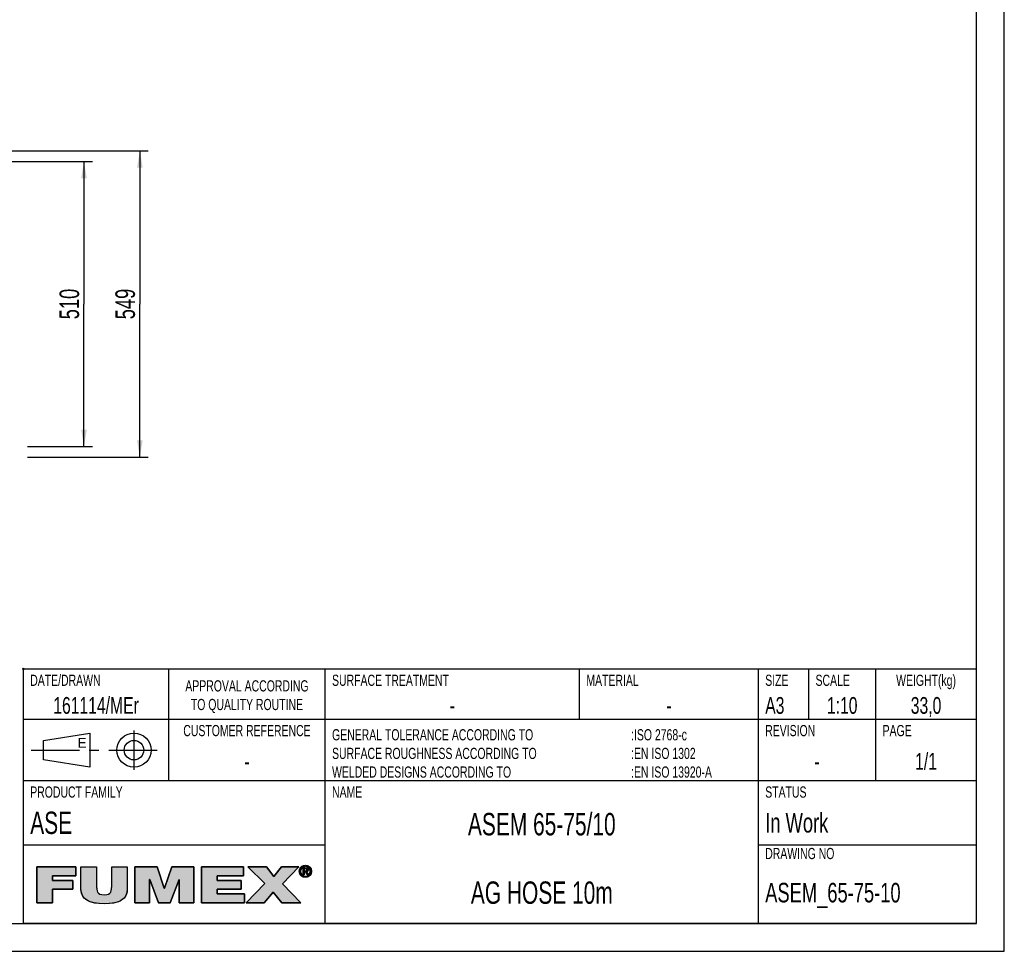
# Model space of a CAD drawing. Extents: x 0 to 420, y 0 to 297.
# Tile 8 of 15: x 244 to 420, y 0 to 167. Entities that reach past the tile are written whole.
import ezdxf

# ---------------------------------------------------------------- set-up
doc = ezdxf.new("R2010")
doc.units = 0
doc.header["$LTSCALE"] = 23.1
doc.linetypes.add('CENTER', pattern=[0.6, 0.375, -0.075, 0.075, -0.075])
doc.layers.get('0').update_dxf_attribs({"linetype": 'CONTINUOUS'})
for name, color, linetype in [('110536_DXF_DIMENSION', 7, 'CONTINUOUS'), ('ASEM_65-75-10_DXF_DIMENSIO', 7, 'CONTINUOUS'), ('ASEM_65-75-10_DXF_FORMAT', 7, 'CONTINUOUS'), ('ASEM_65-75-1DXF_CONTINUOUS', 7, 'CONTINUOUS')]:
    doc.layers.add(name, color=color, linetype=linetype)
doc.styles.get("Standard").update_dxf_attribs({"font": 'txt', "width": 0.7})
doc.styles.add('TEXTSTYLE_2', font='txt', dxfattribs={"width": 0.7})
doc.styles.add('TEXTSTYLE_3', font='txt')
doc.dimstyles.new('DIMSTYLE_1', dxfattribs={"dimtxt": 3.5, "dimasz": 3, "dimexe": 1.5, "dimexo": 1, "dimgap": 0.875, "dimtad": 1, "dimdec": 0, "dimlfac": 10, "dimtxsty": 'STANDARD', "dimblk": '_ARROW_FILLED', "dimblk1": '_ARROW_FILLED', "dimblk2": '_ARROW_FILLED', "dimcen": 0.09, "dimazin": 3, "dimtp": 0.8, "dimtm": 0.8, "dimtfac": 1, "dimtdec": 0, "dimtofl": 0, "dimtmove": 0, "dimatfit": 3, "dimtolj": 1})
doc.dimstyles.new('DIMSTYLE_2', dxfattribs={"dimtxt": 3.5, "dimasz": 3, "dimexe": 1.5, "dimexo": 1, "dimgap": 0.875, "dimtad": 1, "dimdec": 3, "dimlfac": 10, "dimtxsty": 'STANDARD', "dimblk": '_ARROW_FILLED', "dimblk1": '_ARROW_FILLED', "dimblk2": '_ARROW_FILLED', "dimcen": 0.09, "dimazin": 3, "dimtp": 0.8, "dimtm": 0.8, "dimtfac": 1, "dimtdec": 3, "dimtofl": 0, "dimtmove": 0, "dimatfit": 3, "dimtolj": 1})

# ---------------------------------------------------------------- blocks, each defined once
blk = doc.blocks.new('BLOCK_2_BL1', base_point=(271.47, 11.94))
at = {"layer": 'ASEM_65-75-10_DXF_FORMAT', "linetype": 'CONTINUOUS'}
for points in [[(249.69, 8.65), (246.89, 8.65), (246.89, 15.14), (253.91, 15.14), (253.91, 13.48), (249.69, 13.48), (249.69, 12.67), (253.32, 12.67), (253.32, 11.12), (249.69, 11.12)], [(263.1, 15.14), (263.1, 11.16), (263.06, 10.66), (262.95, 10.23), (262.77, 9.85), (262.52, 9.52), (262.19, 9.24), (261.79, 8.99), (261.28, 8.79), (260.65, 8.63), (259.88, 8.53), (258.96, 8.5), (258.04, 8.53), (257.27, 8.63), (256.64, 8.79), (256.13, 8.99), (255.72, 9.24), (255.39, 9.53), (255.14, 9.86), (254.96, 10.23), (254.85, 10.66), (254.81, 11.16), (254.81, 15.14), (257.61, 15.14), (257.61, 11.61), (257.62, 11.18), (257.68, 10.85), (257.79, 10.6), (257.96, 10.4), (258.19, 10.25), (258.53, 10.15), (258.97, 10.11), (259.41, 10.15), (259.73, 10.25), (259.97, 10.4), (260.13, 10.6), (260.23, 10.86), (260.29, 11.19), (260.3, 11.61), (260.3, 15.14)], [(267.08, 8.65), (264.43, 8.65), (264.43, 15.14), (268.41, 15.14), (269.71, 11.32), (269.74, 11.32), (271.04, 15.14), (275.02, 15.14), (275.02, 8.65), (272.37, 8.65), (272.37, 12.82), (272.35, 12.82), (270.77, 8.65), (268.68, 8.65), (267.1, 12.82), (267.08, 12.82)], [(284.04, 8.65), (276.37, 8.65), (276.37, 15.14), (283.9, 15.14), (283.9, 13.48), (279.17, 13.48), (279.17, 12.67), (283.46, 12.67), (283.46, 11.12), (279.17, 11.12), (279.17, 10.31), (284.04, 10.31)], [(287.6, 8.65), (284.39, 8.65), (287.68, 12.11), (284.68, 15.14), (287.97, 15.14), (289.34, 13.38), (290.69, 15.14), (293.8, 15.14), (290.89, 12.09), (294.13, 8.65), (290.76, 8.65), (289.2, 10.59)], [(294.32, 14.93), (294.24, 14.82), (294.17, 14.71), (294.13, 14.58), (294.1, 14.45), (294.09, 14.31), (293.88, 14.15), (293.87, 14.31), (293.88, 14.48), (293.92, 14.63), (293.98, 14.78), (294.06, 14.92), (294.36, 14.97)], [(294.1, 14.17), (294.13, 14.04), (294.17, 13.91), (294.24, 13.8), (294.32, 13.7), (294.16, 13.58), (294.06, 13.71), (293.98, 13.84), (293.92, 13.99), (293.88, 14.15), (294.09, 14.31)], [(294.47, 15.06), (294.36, 14.97), (294.06, 14.92), (294.16, 15.04), (294.58, 15.12)], [(294.7, 15.17), (294.58, 15.12), (294.16, 15.04), (294.27, 15.15), (294.83, 15.2)], [(294.96, 15.21), (294.83, 15.2), (294.27, 15.15), (294.34, 15.2), (295.44, 15.28), (295.58, 15.2), (295.65, 15.15), (295.76, 15.04), (295.86, 14.92), (295.94, 14.78), (296, 14.63), (296.04, 14.48), (296.05, 14.31), (296.04, 14.15), (296, 13.99), (295.94, 13.84), (295.86, 13.71), (295.76, 13.58), (295.65, 13.47), (295.58, 13.42), (295.44, 13.34), (295.29, 13.28), (295.13, 13.25), (294.8, 13.25), (294.64, 13.28), (294.48, 13.34), (294.41, 13.38), (294.96, 13.42), (295.1, 13.43), (295.22, 13.45), (295.35, 13.5), (295.46, 13.57), (295.56, 13.65), (295.6, 13.7), (295.68, 13.8), (295.75, 13.91), (295.79, 14.04), (295.82, 14.17), (295.83, 14.31), (295.82, 14.45), (295.79, 14.58), (295.75, 14.71), (295.68, 14.82), (295.6, 14.93), (295.56, 14.97), (295.46, 15.05), (295.34, 15.12), (295.22, 15.17), (295.1, 15.2)], [(294.96, 15.39), (295.13, 15.37), (295.29, 15.34), (295.44, 15.28), (294.34, 15.2), (294.48, 15.28), (294.64, 15.34), (294.8, 15.37)], [(294.74, 14.77), (294.55, 13.69), (294.55, 14.93), (295.02, 14.93), (295.02, 14.93), (295.13, 14.92), (295.21, 14.91), (295.28, 14.89), (295.33, 14.86), (295.38, 14.82), (295.4, 14.8), (295.41, 14.77), (295.44, 14.72), (295.45, 14.66), (295.46, 14.58), (295.45, 14.5), (295.43, 14.44), (295.41, 14.39), (295.09, 14.39), (295.13, 14.4), (295.16, 14.41), (295.19, 14.43), (295.21, 14.44), (295.23, 14.46), (295.24, 14.49), (295.25, 14.52), (295.26, 14.55), (295.26, 14.59), (295.26, 14.62), (295.25, 14.65), (295.24, 14.68), (295.23, 14.7), (295.21, 14.72), (295.18, 14.73), (295.15, 14.75), (295.12, 14.76), (295.08, 14.77), (295.03, 14.77), (294.99, 14.77), (294.86, 14.77)], [(294.96, 14.39), (294.98, 14.39), (295.04, 14.39), (295.09, 14.39), (295.41, 14.39), (294.74, 14.23), (294.74, 13.69), (294.55, 13.69), (294.74, 14.77), (294.74, 14.58), (294.74, 14.39), (294.85, 14.39)], [(295.14, 14.24), (295.49, 13.69), (295.28, 13.69), (294.95, 14.23), (294.74, 14.23), (295.41, 14.39), (295.37, 14.34), (295.33, 14.3), (295.27, 14.27), (295.21, 14.25)], [(294.36, 13.65), (294.46, 13.57), (294.27, 13.47), (294.16, 13.58), (294.32, 13.7)], [(294.58, 13.5), (294.7, 13.45), (294.41, 13.38), (294.27, 13.47), (294.46, 13.57)]]:
    blk.add_hatch(color=7, dxfattribs=at).paths.add_polyline_path(points)
at = {"layer": 'ASEM_65-75-10_DXF_FORMAT', "color": 7, "linetype": 'CONTINUOUS'}
for p, q in [((253.91, 15.14), (246.89, 15.14)), ((246.89, 15.14), (246.89, 8.65)), ((253.91, 15.14), (246.89, 15.14)), ((246.89, 15.14), (246.89, 8.65)), ((253.91, 13.48), (253.91, 15.14)), ((253.91, 13.48), (253.91, 15.14)), ((268.41, 15.14), (264.43, 15.14)), ((264.43, 15.14), (264.43, 8.65)), ((268.41, 15.14), (264.43, 15.14)), ((264.43, 15.14), (264.43, 8.65)), ((269.71, 11.32), (268.41, 15.14)), ((269.71, 11.32), (268.41, 15.14)), ((271.04, 15.14), (269.74, 11.32)), ((271.04, 15.14), (269.74, 11.32)), ((275.02, 15.14), (271.04, 15.14)), ((275.02, 15.14), (271.04, 15.14)), ((275.02, 8.65), (275.02, 15.14)), ((275.02, 8.65), (275.02, 15.14)), ((283.9, 15.14), (276.37, 15.14)), ((276.37, 15.14), (276.37, 8.65)), ((283.9, 15.14), (276.37, 15.14)), ((276.37, 15.14), (276.37, 8.65)), ((283.9, 13.48), (283.9, 15.14)), ((283.9, 13.48), (283.9, 15.14)), ((287.97, 15.14), (284.68, 15.14)), ((284.68, 15.14), (287.68, 12.11)), ((287.97, 15.14), (284.68, 15.14)), ((284.68, 15.14), (287.68, 12.11)), ((289.34, 13.38), (287.97, 15.14)), ((289.34, 13.38), (287.97, 15.14)), ((290.69, 15.14), (289.34, 13.38)), ((290.69, 15.14), (289.34, 13.38)), ((293.8, 15.14), (290.69, 15.14)), ((293.8, 15.14), (290.69, 15.14)), ((290.89, 12.09), (293.8, 15.14)), ((290.89, 12.09), (293.8, 15.14)), ((249.69, 12.67), (249.69, 13.48)), ((249.69, 13.48), (253.91, 13.48)), ((249.69, 12.67), (249.69, 13.48)), ((249.69, 13.48), (253.91, 13.48)), ((253.32, 12.67), (249.69, 12.67)), ((253.32, 12.67), (249.69, 12.67)), ((253.32, 11.12), (253.32, 12.67)), ((253.32, 11.12), (253.32, 12.67)), ((267.08, 8.65), (267.08, 12.82)), ((267.08, 12.82), (267.1, 12.82)), ((267.08, 8.65), (267.08, 12.82)), ((267.08, 12.82), (267.1, 12.82)), ((267.1, 12.82), (268.68, 8.65)), ((267.1, 12.82), (268.68, 8.65)), ((270.77, 8.65), (272.35, 12.82)), ((270.77, 8.65), (272.35, 12.82)), ((272.35, 12.82), (272.37, 12.82)), ((272.35, 12.82), (272.37, 12.82)), ((272.37, 12.82), (272.37, 8.65)), ((272.37, 12.82), (272.37, 8.65)), ((279.17, 12.67), (279.17, 13.48)), ((279.17, 13.48), (283.9, 13.48)), ((279.17, 12.67), (279.17, 13.48)), ((279.17, 13.48), (283.9, 13.48)), ((283.46, 12.67), (279.17, 12.67)), ((283.46, 12.67), (279.17, 12.67)), ((283.46, 11.12), (283.46, 12.67)), ((283.46, 11.12), (283.46, 12.67)), ((249.69, 8.65), (249.69, 11.12)), ((249.69, 11.12), (253.32, 11.12)), ((249.69, 8.65), (249.69, 11.12)), ((249.69, 11.12), (253.32, 11.12)), ((269.74, 11.32), (269.71, 11.32)), ((269.74, 11.32), (269.71, 11.32)), ((279.17, 10.31), (279.17, 11.12)), ((279.17, 11.12), (283.46, 11.12)), ((279.17, 10.31), (279.17, 11.12)), ((279.17, 11.12), (283.46, 11.12)), ((287.68, 12.11), (284.39, 8.65)), ((287.68, 12.11), (284.39, 8.65)), ((287.6, 8.65), (289.2, 10.59)), ((287.6, 8.65), (289.2, 10.59)), ((289.2, 10.59), (290.76, 8.65)), ((289.2, 10.59), (290.76, 8.65)), ((294.13, 8.65), (290.89, 12.09)), ((294.13, 8.65), (290.89, 12.09)), ((284.04, 10.31), (279.17, 10.31)), ((284.04, 10.31), (279.17, 10.31)), ((284.04, 8.65), (284.04, 10.31)), ((284.04, 8.65), (284.04, 10.31)), ((246.89, 8.65), (249.69, 8.65)), ((246.89, 8.65), (249.69, 8.65)), ((264.43, 8.65), (267.08, 8.65)), ((264.43, 8.65), (267.08, 8.65)), ((268.68, 8.65), (270.77, 8.65)), ((268.68, 8.65), (270.77, 8.65)), ((272.37, 8.65), (275.02, 8.65)), ((272.37, 8.65), (275.02, 8.65)), ((276.37, 8.65), (284.04, 8.65)), ((276.37, 8.65), (284.04, 8.65)), ((284.39, 8.65), (287.6, 8.65)), ((284.39, 8.65), (287.6, 8.65)), ((290.76, 8.65), (294.13, 8.65)), ((290.76, 8.65), (294.13, 8.65))]:
    blk.add_line(p, q, dxfattribs=at)
for points in [[(249.69, 8.65), (246.89, 8.65), (246.89, 15.14), (253.91, 15.14), (253.91, 13.48), (249.69, 13.48), (249.69, 12.67), (253.32, 12.67), (253.32, 11.12), (249.69, 11.12), (249.69, 8.65)], [(263.1, 15.14), (263.1, 11.16), (263.06, 10.66), (262.95, 10.23), (262.77, 9.85), (262.52, 9.52), (262.19, 9.24), (261.79, 8.99), (261.28, 8.79), (260.65, 8.63), (259.88, 8.53), (258.96, 8.5), (258.04, 8.53), (257.27, 8.63), (256.64, 8.79), (256.13, 8.99), (255.72, 9.24), (255.39, 9.53), (255.14, 9.86), (254.96, 10.23), (254.85, 10.66), (254.81, 11.16), (254.81, 15.14), (257.61, 15.14), (257.61, 11.61), (257.62, 11.18), (257.68, 10.85), (257.79, 10.6), (257.96, 10.4), (258.19, 10.25), (258.53, 10.15), (258.97, 10.11), (259.41, 10.15), (259.73, 10.25), (259.97, 10.4), (260.13, 10.6), (260.23, 10.86), (260.29, 11.19), (260.3, 11.61), (260.3, 15.14), (263.1, 15.14)], [(267.08, 8.65), (264.43, 8.65), (264.43, 15.14), (268.41, 15.14), (269.71, 11.32), (269.74, 11.32), (271.04, 15.14), (275.02, 15.14), (275.02, 8.65), (272.37, 8.65), (272.37, 12.82), (272.35, 12.82), (270.77, 8.65), (268.68, 8.65), (267.1, 12.82), (267.08, 12.82), (267.08, 8.65)], [(284.04, 8.65), (276.37, 8.65), (276.37, 15.14), (283.9, 15.14), (283.9, 13.48), (279.17, 13.48), (279.17, 12.67), (283.46, 12.67), (283.46, 11.12), (279.17, 11.12), (279.17, 10.31), (284.04, 10.31), (284.04, 8.65)], [(287.6, 8.65), (284.39, 8.65), (287.68, 12.11), (284.68, 15.14), (287.97, 15.14), (289.34, 13.38), (290.69, 15.14), (293.8, 15.14), (290.89, 12.09), (294.13, 8.65), (290.76, 8.65), (289.2, 10.59), (287.6, 8.65)], [(294.32, 14.93), (294.24, 14.82), (294.17, 14.71), (294.13, 14.58), (294.1, 14.45), (294.09, 14.31), (293.88, 14.15), (293.87, 14.31), (293.88, 14.48), (293.92, 14.63), (293.98, 14.78), (294.06, 14.92), (294.36, 14.97), (294.32, 14.93)], [(294.1, 14.17), (294.13, 14.04), (294.17, 13.91), (294.24, 13.8), (294.32, 13.7), (294.16, 13.58), (294.06, 13.71), (293.98, 13.84), (293.92, 13.99), (293.88, 14.15), (294.09, 14.31), (294.1, 14.17)], [(294.47, 15.06), (294.36, 14.97), (294.06, 14.92), (294.16, 15.04), (294.58, 15.12), (294.47, 15.06)], [(294.7, 15.17), (294.58, 15.12), (294.16, 15.04), (294.27, 15.15), (294.83, 15.2), (294.7, 15.17)], [(294.96, 15.21), (294.83, 15.2), (294.27, 15.15), (294.34, 15.2), (295.44, 15.28), (295.58, 15.2), (295.65, 15.15), (295.76, 15.04), (295.86, 14.92), (295.94, 14.78), (296, 14.63), (296.04, 14.48), (296.05, 14.31), (296.04, 14.15), (296, 13.99), (295.94, 13.84), (295.86, 13.71), (295.76, 13.58), (295.65, 13.47), (295.58, 13.42), (295.44, 13.34), (295.29, 13.28), (295.13, 13.25), (294.8, 13.25), (294.64, 13.28), (294.48, 13.34), (294.41, 13.38), (294.96, 13.42), (295.1, 13.43), (295.22, 13.45), (295.35, 13.5), (295.46, 13.57), (295.56, 13.65), (295.6, 13.7), (295.68, 13.8), (295.75, 13.91), (295.79, 14.04), (295.82, 14.17), (295.83, 14.31), (295.82, 14.45), (295.79, 14.58), (295.75, 14.71), (295.68, 14.82), (295.6, 14.93), (295.56, 14.97), (295.46, 15.05), (295.34, 15.12), (295.22, 15.17), (295.1, 15.2), (294.96, 15.21)], [(294.96, 15.39), (295.13, 15.37), (295.29, 15.34), (295.44, 15.28), (294.34, 15.2), (294.48, 15.28), (294.64, 15.34), (294.8, 15.37), (294.96, 15.39)], [(294.74, 14.77), (294.55, 13.69), (294.55, 14.93), (295.02, 14.93), (295.02, 14.93), (295.13, 14.92), (295.21, 14.91), (295.28, 14.89), (295.33, 14.86), (295.38, 14.82), (295.4, 14.8), (295.41, 14.77), (295.44, 14.72), (295.45, 14.66), (295.46, 14.58), (295.45, 14.5), (295.43, 14.44), (295.41, 14.39), (295.09, 14.39), (295.13, 14.4), (295.16, 14.41), (295.19, 14.43), (295.21, 14.44), (295.23, 14.46), (295.24, 14.49), (295.25, 14.52), (295.26, 14.55), (295.26, 14.59), (295.26, 14.62), (295.25, 14.65), (295.24, 14.68), (295.23, 14.7), (295.21, 14.72), (295.18, 14.73), (295.15, 14.75), (295.12, 14.76), (295.08, 14.77), (295.03, 14.77), (294.99, 14.77), (294.86, 14.77), (294.74, 14.77)], [(294.96, 14.39), (294.98, 14.39), (295.04, 14.39), (295.09, 14.39), (295.41, 14.39), (294.74, 14.23), (294.74, 13.69), (294.55, 13.69), (294.74, 14.77), (294.74, 14.58), (294.74, 14.39), (294.85, 14.39), (294.96, 14.39)], [(295.14, 14.24), (295.49, 13.69), (295.28, 13.69), (294.95, 14.23), (294.74, 14.23), (295.41, 14.39), (295.37, 14.34), (295.33, 14.3), (295.27, 14.27), (295.21, 14.25), (295.14, 14.24)], [(294.36, 13.65), (294.46, 13.57), (294.27, 13.47), (294.16, 13.58), (294.32, 13.7), (294.36, 13.65)], [(294.58, 13.5), (294.7, 13.45), (294.41, 13.38), (294.27, 13.47), (294.46, 13.57), (294.58, 13.5)]]:
    blk.add_lwpolyline(points, dxfattribs=at)
for points, knots in [([(263.1, 15.14), (263.1, 15.14), (260.3, 15.14), (260.3, 15.14), (260.3, 15.14), (260.3, 11.61), (260.3, 11.61), (260.3, 10.94), (260.3, 10.11), (258.97, 10.11), (257.61, 10.11), (257.61, 10.94), (257.61, 11.61), (257.61, 11.61), (257.61, 15.14), (257.61, 15.14), (257.61, 15.14), (254.81, 15.14), (254.81, 15.14), (254.81, 15.14), (254.81, 11.16), (254.81, 11.16), (254.81, 9.36), (256.19, 8.5), (258.96, 8.5), (261.74, 8.5), (263.1, 9.36), (263.1, 11.16), (263.1, 11.16), (263.1, 15.14), (263.1, 15.14)], [0, 0, 0, 0, 1, 1, 1, 2, 2, 2, 3, 3, 3, 4, 4, 4, 5, 5, 5, 6, 6, 6, 7, 7, 7, 8, 8, 8, 9, 9, 9, 10, 10, 10, 10]), ([(263.1, 15.14), (263.1, 15.14), (260.3, 15.14), (260.3, 15.14), (260.3, 15.14), (260.3, 11.61), (260.3, 11.61), (260.3, 10.94), (260.3, 10.11), (258.97, 10.11), (257.61, 10.11), (257.61, 10.94), (257.61, 11.61), (257.61, 11.61), (257.61, 15.14), (257.61, 15.14), (257.61, 15.14), (254.81, 15.14), (254.81, 15.14), (254.81, 15.14), (254.81, 11.16), (254.81, 11.16), (254.81, 9.36), (256.19, 8.5), (258.96, 8.5), (261.74, 8.5), (263.1, 9.36), (263.1, 11.16), (263.1, 11.16), (263.1, 15.14), (263.1, 15.14)], [0, 0, 0, 0, 1, 1, 1, 2, 2, 2, 3, 3, 3, 4, 4, 4, 5, 5, 5, 6, 6, 6, 7, 7, 7, 8, 8, 8, 9, 9, 9, 10, 10, 10, 10]), ([(294.96, 13.24), (295.55, 13.24), (296.05, 13.69), (296.05, 14.31), (296.05, 14.93), (295.55, 15.39), (294.96, 15.39), (294.37, 15.39), (293.87, 14.93), (293.87, 14.31), (293.87, 13.69), (294.37, 13.24), (294.96, 13.24)], [0, 0, 0, 0, 1, 1, 1, 2, 2, 2, 3, 3, 3, 4, 4, 4, 4]), ([(294.96, 13.24), (295.55, 13.24), (296.05, 13.69), (296.05, 14.31), (296.05, 14.93), (295.55, 15.39), (294.96, 15.39), (294.37, 15.39), (293.87, 14.93), (293.87, 14.31), (293.87, 13.69), (294.37, 13.24), (294.96, 13.24)], [0, 0, 0, 0, 1, 1, 1, 2, 2, 2, 3, 3, 3, 4, 4, 4, 4]), ([(294.09, 14.31), (294.09, 14.82), (294.47, 15.21), (294.96, 15.21), (295.45, 15.21), (295.83, 14.82), (295.83, 14.31), (295.83, 13.8), (295.45, 13.42), (294.96, 13.42), (294.47, 13.42), (294.09, 13.8), (294.09, 14.31)], [0, 0, 0, 0, 1, 1, 1, 2, 2, 2, 3, 3, 3, 4, 4, 4, 4]), ([(294.09, 14.31), (294.09, 14.82), (294.47, 15.21), (294.96, 15.21), (295.45, 15.21), (295.83, 14.82), (295.83, 14.31), (295.83, 13.8), (295.45, 13.42), (294.96, 13.42), (294.47, 13.42), (294.09, 13.8), (294.09, 14.31)], [0, 0, 0, 0, 1, 1, 1, 2, 2, 2, 3, 3, 3, 4, 4, 4, 4]), ([(294.74, 14.23), (294.74, 14.23), (294.95, 14.23), (294.95, 14.23), (294.95, 14.23), (295.28, 13.69), (295.28, 13.69), (295.28, 13.69), (295.49, 13.69), (295.49, 13.69), (295.49, 13.69), (295.14, 14.24), (295.14, 14.24), (295.32, 14.26), (295.46, 14.36), (295.46, 14.58), (295.46, 14.82), (295.31, 14.93), (295.02, 14.93), (295.02, 14.93), (294.55, 14.93), (294.55, 14.93), (294.55, 14.93), (294.55, 13.69), (294.55, 13.69), (294.55, 13.69), (294.74, 13.69), (294.74, 13.69), (294.74, 13.69), (294.74, 14.23), (294.74, 14.23)], [0, 0, 0, 0, 1, 1, 1, 2, 2, 2, 3, 3, 3, 4, 4, 4, 5, 5, 5, 6, 6, 6, 7, 7, 7, 8, 8, 8, 9, 9, 9, 10, 10, 10, 10]), ([(294.74, 14.23), (294.74, 14.23), (294.95, 14.23), (294.95, 14.23), (294.95, 14.23), (295.28, 13.69), (295.28, 13.69), (295.28, 13.69), (295.49, 13.69), (295.49, 13.69), (295.49, 13.69), (295.14, 14.24), (295.14, 14.24), (295.32, 14.26), (295.46, 14.36), (295.46, 14.58), (295.46, 14.82), (295.31, 14.93), (295.02, 14.93), (295.02, 14.93), (294.55, 14.93), (294.55, 14.93), (294.55, 14.93), (294.55, 13.69), (294.55, 13.69), (294.55, 13.69), (294.74, 13.69), (294.74, 13.69), (294.74, 13.69), (294.74, 14.23), (294.74, 14.23)], [0, 0, 0, 0, 1, 1, 1, 2, 2, 2, 3, 3, 3, 4, 4, 4, 5, 5, 5, 6, 6, 6, 7, 7, 7, 8, 8, 8, 9, 9, 9, 10, 10, 10, 10]), ([(294.74, 14.39), (294.74, 14.39), (294.74, 14.77), (294.74, 14.77), (294.74, 14.77), (294.99, 14.77), (294.99, 14.77), (295.12, 14.77), (295.26, 14.74), (295.26, 14.59), (295.26, 14.4), (295.12, 14.39), (294.96, 14.39), (294.96, 14.39), (294.74, 14.39), (294.74, 14.39)], [0, 0, 0, 0, 1, 1, 1, 2, 2, 2, 3, 3, 3, 4, 4, 4, 5, 5, 5, 5]), ([(294.74, 14.39), (294.74, 14.39), (294.74, 14.77), (294.74, 14.77), (294.74, 14.77), (294.99, 14.77), (294.99, 14.77), (295.12, 14.77), (295.26, 14.74), (295.26, 14.59), (295.26, 14.4), (295.12, 14.39), (294.96, 14.39), (294.96, 14.39), (294.74, 14.39), (294.74, 14.39)], [0, 0, 0, 0, 1, 1, 1, 2, 2, 2, 3, 3, 3, 4, 4, 4, 5, 5, 5, 5])]:
    blk.add_open_spline(points, degree=3, knots=knots, dxfattribs=at)
for points in [[(294.96, 13.42), (294.41, 13.38), (294.83, 13.43), (294.7, 13.45)], [(294.96, 13.24), (294.8, 13.25), (295.13, 13.25)]]:
    blk.add_solid(points, dxfattribs=at)
blk = doc.blocks.new('_ARROW_FILLED')
at = {"color": 0, "linetype": 'BYBLOCK'}
blk.add_solid([(0, 0), (-1, 0.167), (-1, -0.167)], dxfattribs=at)
blk = doc.blocks.new('*D1')
at = {"layer": 'ASEM_65-75-10_DXF_DIMENSIO', "color": 2, "linetype": 'CONTINUOUS'}
for p, q in [((235.66, 143.26), (266.84, 143.26)), ((265.34, 143.26), (265.34, 115.83)), ((265.34, 88.41), (265.34, 115.83)), ((235.66, 88.41), (241.24, 88.41)), ((245.24, 88.41), (266.84, 88.41))]:
    blk.add_line(p, q, dxfattribs=at)
at = {"layer": 'ASEM_65-75-10_DXF_DIMENSIO', "color": 2, "linetype": 'CONTINUOUS', "xscale": 3, "yscale": 3, "zscale": 3}
for p, rotation in [((265.34, 143.26), 90), ((265.34, 88.41), 270)]:
    blk.add_blockref('_ARROW_FILLED', p, dxfattribs=dict(at, rotation=rotation))
at = {"layer": 'ASEM_65-75-10_DXF_DIMENSIO', "color": 2, "linetype": 'CONTINUOUS', "insert": (260.96, 115.83), "char_height": 3.5, "width": 12, "attachment_point": 2, "rotation": 90}
blk.add_mtext('549', dxfattribs=at)
blk = doc.blocks.new('*D8')
at = {"layer": '110536_DXF_DIMENSION', "color": 2, "linetype": 'CONTINUOUS'}
for p, q in [((236.35, 141.33), (256.84, 141.33)), ((255.34, 141.33), (255.34, 115.83)), ((255.34, 90.33), (255.34, 115.83)), ((236.35, 90.33), (241.24, 90.33)), ((245.24, 90.33), (256.84, 90.33))]:
    blk.add_line(p, q, dxfattribs=at)
at = {"layer": '110536_DXF_DIMENSION', "color": 2, "linetype": 'CONTINUOUS', "xscale": 3, "yscale": 3, "zscale": 3}
for p, rotation in [((255.34, 141.33), 90), ((255.34, 90.33), 270)]:
    blk.add_blockref('_ARROW_FILLED', p, dxfattribs=dict(at, rotation=rotation))
at = {"layer": '110536_DXF_DIMENSION', "color": 2, "linetype": 'CONTINUOUS', "insert": (250.96, 115.83), "char_height": 3.5, "width": 10.875, "attachment_point": 2, "rotation": 90}
blk.add_mtext('510', dxfattribs=at)
blk = doc.blocks.new('VYPLACERING_BL2', base_point=(257.5, 36))
at = {"layer": 'ASEM_65-75-1DXF_CONTINUOUS', "color": 7, "linetype": 'CONTINUOUS'}
for p, q in [((248.09, 37.75), (256.4, 39.06)), ((256.4, 39.06), (256.4, 32.94)), ((248.09, 34.25), (248.09, 37.75)), ((256.4, 32.94), (248.09, 34.25))]:
    blk.add_line(p, q, dxfattribs=at)
at = {"layer": 'ASEM_65-75-1DXF_CONTINUOUS', "color": 7, "linetype": 'CENTER'}
for p, q in [((264.28, 39.5), (264.28, 32.5)), ((245.9, 36), (269.09, 36))]:
    blk.add_line(p, q, dxfattribs=at)
at = {"layer": 'ASEM_65-75-1DXF_CONTINUOUS', "color": 7, "linetype": 'CONTINUOUS'}
for radius in [3.06, 1.75]:
    blk.add_circle((264.28, 36), radius, dxfattribs=at)

msp = doc.modelspace()

# ---------------------------------------------------------------- linework, layer by layer
at = {"layer": 'ASEM_65-75-10_DXF_FORMAT', "color": 7, "linetype": 'CONTINUOUS'}
for p, q in [((419.99842, -0.00152), (419.99842, 296.99848)), ((414.99842, 4.99848), (414.99842, 291.99848)), ((244.65469, 50.34226), (244.34219, 50.65476)), ((244.65469, 50.65476), (244.34219, 50.34226)), ((414.99842, 50.49848), (244.49842, 50.49848)), ((244.49842, 4.99848), (244.49842, 50.49848)), ((270.49842, 30.49848), (270.49842, 50.49848)), ((298.49842, 4.99848), (298.49842, 50.49848)), ((343.99842, 41.49848), (343.99842, 50.49848)), ((375.99842, 4.99848), (375.99842, 50.49848)), ((384.99842, 41.49848), (384.99842, 50.49848)), ((396.99842, 30.49848), (396.99842, 50.49848)), ((414.99842, 4.99848), (414.99842, 50.49848)), ((414.99842, 41.49848), (244.49842, 41.49848)), ((414.99842, 30.49848), (244.49842, 30.49848)), ((298.49842, 18.99848), (244.49842, 18.99848)), ((414.99842, 18.99848), (375.99842, 18.99848)), ((24.99842, 4.99848), (414.99842, 4.99848)), ((414.99842, 4.99848), (244.49842, 4.99848)), ((-0.00158, -0.00152), (419.99842, -0.00152))]:
    msp.add_line(p, q, dxfattribs=at)

# ---------------------------------------------------------------- block references
at = {"layer": 'ASEM_65-75-10_DXF_FORMAT', "color": 2, "linetype": 'CONTINUOUS'}
msp.add_blockref('BLOCK_2_BL1', (271.46701, 11.94061), dxfattribs=at)
at = {"layer": 'ASEM_65-75-1DXF_CONTINUOUS', "color": 7, "linetype": 'CONTINUOUS'}
msp.add_blockref('VYPLACERING_BL2', (257.49842, 35.99848), dxfattribs=at)

# ---------------------------------------------------------------- texts
at = {"color": 7, "linetype": 'CONTINUOUS'}
for s, insert, char_height, width, attachment_point, style in [('DATE/DRAWN', (245.72342, 49.49848), 2, 14, 1, 'TEXTSTYLE_2'), ('SURFACE TREATMENT', (299.72342, 49.49848), 2, 23.8, 1, 'TEXTSTYLE_2'), ('MATERIAL', (345.22342, 49.49848), 2, 11.2, 1, 'TEXTSTYLE_2'), ('SIZE ', (377.22342, 49.49848), 2, 7, 1, 'TEXTSTYLE_2'), ('SCALE', (386.22342, 49.49848), 2, 7, 1, 'TEXTSTYLE_2'), ('WEIGHT(kg)', (405.99842, 49.49848), 2, 14, 2, 'TEXTSTYLE_2'), ('APPROVAL ACCORDING\\PTO QUALITY ROUTINE', (284.49842, 48.49848), 2, 25.2, 2, 'TEXTSTYLE_2'), ('CUSTOMER REFERENCE', (284.49842, 40.49848), 2, 25.2, 2, 'TEXTSTYLE_2'), ('REVISION', (377.22342, 40.49848), 2, 11.2, 1, 'TEXTSTYLE_2'), ('PAGE', (398.22342, 40.49848), 2, 5.6, 1, 'TEXTSTYLE_2'), ('E', (254.21717, 38.18598), 1.75, 1.75, 1, 'TEXTSTYLE_3')]:
    msp.add_mtext(s, dxfattribs=dict(at, insert=insert, char_height=char_height, width=width, attachment_point=attachment_point, style=style))
at = {"color": 7, "linetype": 'CONTINUOUS', "char_height": 3}
for s, insert, width, attachment_point in [('161114/MEr', (257.49842, 45.49848), 31.6071429, 2), ('A3 ', (377.22342, 45.49848), 11.4642857, 1), ('1:10', (390.99842, 45.49848), 11.1428571, 2), ('33,0', (405.99842, 45.49848), 13.3928571, 2), ('-', (321.24842, 45.49848), 4.0714286, 2), ('-', (359.99842, 45.49848), 4.0714286, 2)]:
    msp.add_mtext(s, dxfattribs=dict(at, insert=insert, width=width, attachment_point=attachment_point))
at = {"layer": 'ASEM_65-75-10_DXF_FORMAT', "color": 7, "linetype": 'CONTINUOUS', "char_height": 2, "attachment_point": 1, "style": 'TEXTSTYLE_2'}
for s, insert, width in [('GENERAL TOLERANCE ACCORDING TO\\PSURFACE ROUGHNESS ACCORDING TO\\PWELDED DESIGNS ACCORDING TO\\P ', (299.72342, 39.74848), 42), (':ISO 2768-c\\P:EN ISO 1302\\P:EN ISO 13920-A ', (353.22342, 39.74848), 22.4), ('PRODUCT FAMILY', (245.72342, 29.49848), 19.6), ('NAME ', (299.72342, 29.49848), 7), ('STATUS ', (377.22342, 29.49848), 9.8), ('DRAWING NO', (377.22342, 18.49848), 14)]:
    msp.add_mtext(s, dxfattribs=dict(at, insert=insert, width=width))
at = {"layer": 'ASEM_65-75-10_DXF_FORMAT', "color": 7, "linetype": 'CONTINUOUS'}
for s, insert, char_height, width, attachment_point in [('1/1', (405.99842, 35.49848), 3, 9.4285714, 2), ('-', (284.49842, 35.49848), 3, 4.0714286, 2), ('- ', (386.49842, 35.49848), 3, 7.6071429, 2), ('ASE', (245.72342, 24.99848), 4, 15.2857143, 1), ('ASEM 65-75/10', (337.24842, 24.74848), 4, 60.1428571, 2), ('In Work  ', (377.22342, 24.74848), 3.5, 38.5, 1), ('AG HOSE 10m', (337.24842, 12.49848), 4, 52.5714286, 2), ('ASEM_65-75-10', (377.22342, 12.24848), 3.5, 52.375, 1)]:
    msp.add_mtext(s, dxfattribs=dict(at, insert=insert, char_height=char_height, width=width, attachment_point=attachment_point))

# ---------------------------------------------------------------- dimensions: what is measured, and where the dimension line sits
at = {"layer": '110536_DXF_DIMENSION', "color": 2, "linetype": 'CONTINUOUS'}
dim = msp.add_linear_dim(base=(255.33631, 141.3323), p1=(235.34786, 90.3323), p2=(235.34786, 141.3323), angle=90, dimstyle='DIMSTYLE_2', dxfattribs=at)
dim.commit()
dim.dimension.update_dxf_attribs({"geometry": '*D8', "text_midpoint": (255.33631, 115.33229), "dimtype": 160})
at = {"layer": 'ASEM_65-75-10_DXF_DIMENSIO', "color": 2, "linetype": 'CONTINUOUS'}
dim = msp.add_linear_dim(base=(265.33631, 88.40564), p1=(234.65631, 143.25895), p2=(234.65631, 88.40564), angle=270, dimstyle='DIMSTYLE_1', dxfattribs=at)
dim.commit()
dim.dimension.update_dxf_attribs({"geometry": '*D1', "text_midpoint": (265.33631, 115.3323), "dimtype": 160})

doc.saveas('drawing.dxf')
